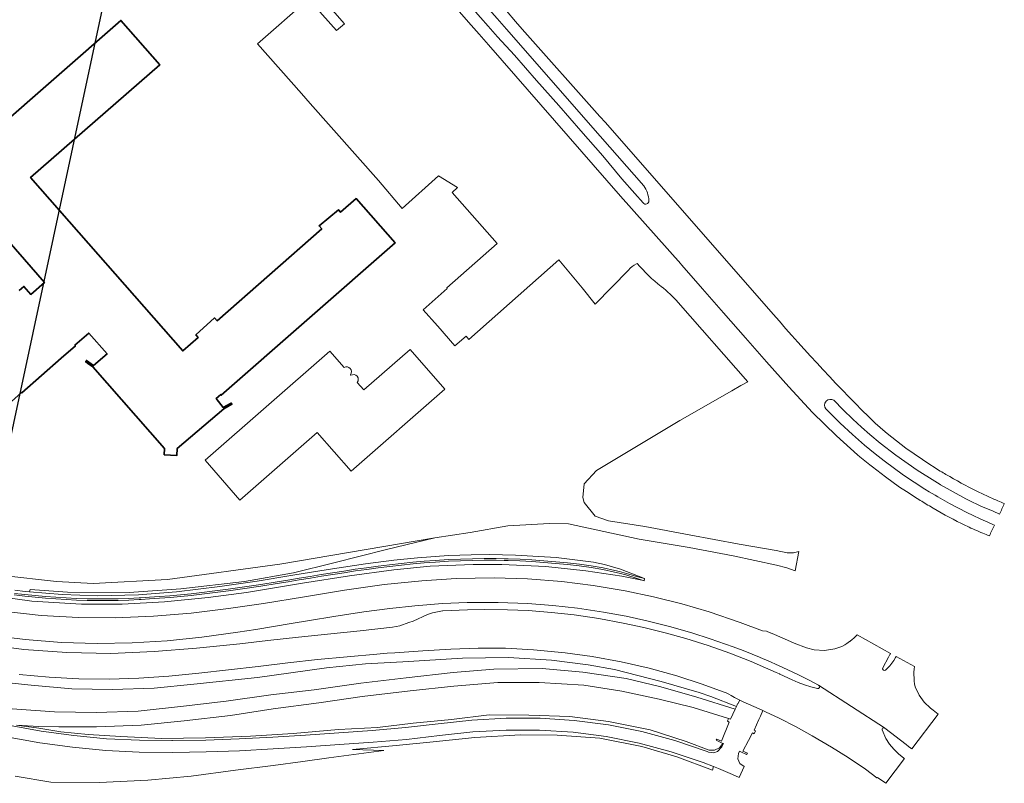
# Model space of a CAD drawing. Header units: metres. Extents: x 147053 to 148259, y 410382 to 411354.
# Tile 30 of 37: x 147965 to 148259, y 410382 to 410610. Entities that reach past the tile are written whole.
import ezdxf

# ---------------------------------------------------------------- set-up
doc = ezdxf.new("R2010")
doc.units = ezdxf.units.M
for name, color, linetype, lineweight in [('B-WE-IE-TERREINAFSCHEIDING_KUNSTMATIG_MUUR-GV', 90, 'Continuous', 18), ('B-WE-OG-BEBOUWING-GV', 7, 'Continuous', 35), ('B-WE-OG-TERREIN_CULTUURSCHEIDING-GV', 7, 'Continuous', 18), ('B-WE-OG-TERREIN_ERF-GV', 7, 'Continuous', 18), ('B-WE-OG-WEG-GV', 7, 'Continuous', 18), ('B-WE-VH-KANTVERHARDING-G', 60, 'Continuous', 18), ('B-WE-VH-VERHARDING_ASFALT-GV', 252, 'Continuous', 18), ('B-WE-VH-VERHARDING_TEGEL-GV', 252, 'Continuous', 18)]:
    doc.layers.add(name, color=color, linetype=linetype, lineweight=lineweight)

msp = doc.modelspace()

# ---------------------------------------------------------------- linework, layer by layer
at = {"layer": 'B-WE-IE-TERREINAFSCHEIDING_KUNSTMATIG_MUUR-GV'}
msp.add_lwpolyline([(147963.1, 410438.01), (147966.2, 410437.64), (147969.29, 410437.32), (147972.4, 410437.04), (147975.5, 410436.82), (147978.61, 410436.63), (147981.73, 410436.5), (147984.84, 410436.41), (147987.95, 410436.36), (147991.07, 410436.37), (147994.18, 410436.41), (147997.3, 410436.51), (148000.41, 410436.65), (148000.99, 410436.68), (148003.52, 410436.84), (148006.49, 410437.06), (148009.67, 410437.29), (148012.87, 410437.57), (148016.02, 410437.89), (148019.18, 410438.24), (148022.36, 410438.62), (148027.15, 410439.25), (148031.98, 410439.94), (148036.84, 410440.67), (148041.73, 410441.43), (148044.99, 410441.94), (148048.3, 410442.5), (148051.63, 410443.06), (148054.96, 410443.61), (148058.31, 410444.15), (148061.68, 410444.68), (148065.07, 410445.19), (148068.48, 410445.67), (148071.92, 410446.13), (148075.37, 410446.56), (148078.85, 410446.95), (148082.34, 410447.3), (148085.66, 410447.59), (148088.99, 410447.83), (148092.95, 410448.07), (148096.5, 410448.23), (148100.06, 410448.33), (148103.61, 410448.38), (148107.17, 410448.37), (148109.57, 410448.33), (148110.73, 410448.3), (148114.28, 410448.17), (148117.83, 410447.99), (148121.38, 410447.76), (148124.93, 410447.46), (148128.47, 410447.11), (148132, 410446.71), (148135.53, 410446.25), (148139.02, 410445.59), (148142.51, 410444.88), (148143.9, 410444.57), (148145.96, 410443.99), (148149.37, 410442.98), (148151.46, 410442.27), (148151.54, 410442.94), (148149.52, 410443.46), (148146.1, 410444.47), (148144.02, 410445.06), (148142.61, 410445.36), (148139.12, 410446.08), (148135.61, 410446.74), (148132.06, 410447.2), (148128.52, 410447.61), (148124.97, 410447.96), (148121.42, 410448.26), (148117.86, 410448.49), (148114.3, 410448.67), (148110.74, 410448.8), (148109.58, 410448.83), (148107.18, 410448.87), (148103.61, 410448.88), (148100.05, 410448.83), (148096.49, 410448.73), (148092.93, 410448.57), (148088.96, 410448.33), (148085.62, 410448.09), (148082.3, 410447.8), (148078.79, 410447.45), (148075.31, 410447.06), (148071.85, 410446.63), (148068.42, 410446.17), (148065, 410445.68), (148061.61, 410445.17), (148058.23, 410444.64), (148054.88, 410444.1), (148051.55, 410443.55), (148048.22, 410442.99), (148044.91, 410442.43), (148041.66, 410441.92), (148036.76, 410441.17), (148031.9, 410440.44), (148027.08, 410439.75), (148022.3, 410439.12), (148019.12, 410438.73), (148015.97, 410438.38), (148012.83, 410438.07), (148009.64, 410437.79), (148006.46, 410437.56), (148003.48, 410437.33), (148000.96, 410437.18), (148000.38, 410437.15), (147997.28, 410437.01), (147994.17, 410436.91), (147991.06, 410436.87), (147987.96, 410436.86), (147984.85, 410436.91), (147981.74, 410437), (147978.64, 410437.13), (147975.54, 410437.32), (147972.44, 410437.54), (147969.34, 410437.82), (147966.25, 410438.14), (147963.16, 410438.5)], dxfattribs=at)
at = {"layer": 'B-WE-OG-BEBOUWING-GV'}
for points in [[(147961.27, 410494.94), (147965.25, 410498.52), (147965.38, 410498.37), (147977.15, 410508.73), (147981.37, 410512.46), (147981.24, 410512.61), (147985.36, 410516.26), (147990.82, 410510.05), (147986.75, 410506.54), (147984.65, 410508.08), (147984.39, 410507.73), (147985.13, 410507.19), (147986.57, 410506.14), (148008.03, 410481.73), (148007.93, 410479.9), (148011.69, 410479.66), (148011.83, 410481.81), (148025.75, 410493.64), (148028.16, 410494.99), (148027.95, 410495.36), (148025.55, 410494.02), (148023.46, 410496.7), (148024.82, 410497.89), (148024.99, 410497.68), (148076.95, 410543.25), (148065.34, 410556.46), (148060.67, 410552.36), (148059.99, 410553.13), (148054.23, 410548.28), (148055.01, 410547.39), (148023.72, 410519.94), (148022.96, 410520.81), (148017.39, 410515.74), (148018.06, 410514.97), (148013.44, 410510.92), (147967.96, 410562.74), (148006.56, 410596.45), (147994.96, 410609.69), (147956.38, 410575.98)], [(147957.36, 410548.19), (147972.12, 410531.36), (147968.08, 410527.81), (147965.98, 410530.21), (147964.58, 410528.99)]]:
    msp.add_lwpolyline(points, dxfattribs=at)
at = {"layer": 'B-WE-OG-TERREIN_CULTUURSCHEIDING-GV'}
for points in [[(147963.28, 410439.44), (147966.35, 410439.08), (147967.61, 410438.95), (147967.81, 410439.68), (147979.04, 410438.86), (147997.44, 410438.78), (148012.89, 410439.9), (148031.92, 410442.06), (148046.58, 410444.61), (148058.66, 410447.64), (148074.39, 410451.65), (148088.85, 410455.12), (148042.44, 410447.21), (148008.87, 410442.66), (147986.65, 410441.41), (147975.73, 410442.07), (147959.7, 410443.81)], [(147962.48, 410404.03), (147975.08, 410403.1), (147987.72, 410402.9), (148000.09, 410403.31), (148013.71, 410404.79), (148026.42, 410406.31), (148039.84, 410408.14), (148052.77, 410409.72), (148066.7, 410411.64), (148080.24, 410413.3), (148094.27, 410414.85), (148106.43, 410415.85), (148120.95, 410416.09), (148133.12, 410414.96), (148146.02, 410413.03), (148156.45, 410410.56), (148167.2, 410407.48), (148178.59, 410403.87), (148178.99, 410404.71), (148171.37, 410407.66), (148167.89, 410408.9), (148156.51, 410412.17), (148142.53, 410415.76), (148134.66, 410417.17), (148123.67, 410418.52), (148110.83, 410419.38), (148097.14, 410419.09), (148079.3, 410418.07), (148068.14, 410417.45), (148056.43, 410416.23), (148035.85, 410413.34), (148016.74, 410411.39), (148004.89, 410410.14), (147992.42, 410409.77), (147980.26, 410409.99), (147968.16, 410411.06), (147957.53, 410412.13)], [(147963.39, 410383.87), (147974, 410382.08), (147988.54, 410381.95), (148003.03, 410382.71), (148015.93, 410383.86), (148029.21, 410385.69), (148040.46, 410387.05), (148049.36, 410388.23), (148057.17, 410389.39), (148073.57, 410391.5), (148064.24, 410391.89), (148077.24, 410393.04), (148088.35, 410394.16), (148100.8, 410395.46), (148114.43, 410396.24), (148125.43, 410396.17), (148138.15, 410395.24), (148150.7, 410392.71), (148161.22, 410389.7), (148171.84, 410385.63), (148172.18, 410386.73), (148169.02, 410387.96), (148159.54, 410391.17), (148149.9, 410393.74), (148140.08, 410395.71), (148130.17, 410396.98), (148120.17, 410397.65), (148110.17, 410397.65), (148100.21, 410397.08), (148090.27, 410396), (148080.32, 410394.88), (148070.37, 410394.06), (148060.37, 410393.3), (148050.43, 410392.66), (148040.46, 410392.03), (148030.45, 410391.48), (148020.46, 410391.11), (148010.48, 410391), (148000.47, 410391.07), (147990.48, 410391.53), (147980.53, 410392.57), (147970.68, 410393.88), (147960.81, 410395.62)]]:
    msp.add_lwpolyline(points, dxfattribs=at)
at = {"layer": 'B-WE-OG-TERREIN_ERF-GV'}
for points in [[(148146.73, 410535.11), (148136.79, 410524.94), (148132.91, 410529.82), (148125.88, 410538.14), (148098.97, 410514.39), (148098.17, 410515.36), (148094.86, 410512.45), (148089.73, 410518.31), (148089.65, 410518.39), (148085.39, 410523.25), (148092.52, 410529.62), (148092.39, 410529.77), (148107.46, 410543.04), (148094.06, 410558.3), (148095.66, 410559.71), (148089.93, 410563.23), (148079.03, 410553.44), (148071.95, 410561.81), (148051.57, 410584.87), (148048.93, 410587.85), (148035.81, 410602.69), (148051.1, 410616.11), (148059.48, 410606.63), (148061.8, 410608.68), (148056.82, 410614.32)], [(147956.38, 410575.98), (147994.96, 410609.69), (148006.56, 410596.45), (147967.96, 410562.74), (148013.44, 410510.92), (148018.06, 410514.97), (148017.39, 410515.74), (148022.96, 410520.81), (148023.72, 410519.94), (148055.01, 410547.39), (148054.23, 410548.28), (148059.99, 410553.13), (148060.67, 410552.36), (148065.34, 410556.46), (148076.95, 410543.25), (148024.99, 410497.68), (148024.82, 410497.89), (148023.46, 410496.7), (148025.55, 410494.02), (148027.95, 410495.36), (148028.16, 410494.99), (148025.75, 410493.64), (148011.83, 410481.81), (148011.69, 410479.66), (148007.93, 410479.9), (148008.03, 410481.73), (147986.57, 410506.14), (147985.13, 410507.19), (147984.39, 410507.73), (147984.65, 410508.08), (147986.75, 410506.54), (147990.82, 410510.05), (147985.36, 410516.26), (147981.24, 410512.61), (147981.37, 410512.46), (147977.15, 410508.73), (147965.38, 410498.37), (147965.25, 410498.52), (147961.27, 410494.94)], [(147964.58, 410528.99), (147965.98, 410530.21), (147968.08, 410527.81), (147972.12, 410531.36), (147957.36, 410548.19)], [(148149.31, 410537.06), (148149.1, 410536.95)], [(147959.7, 410443.81), (147975.73, 410442.07), (147986.65, 410441.41), (148008.87, 410442.66), (148042.44, 410447.21), (148088.85, 410455.12), (148099.38, 410456.72), (148110.65, 410458.64), (148123.12, 410459.37), (148128.79, 410459.31), (148149.94, 410454.65), (148164.83, 410452.21), (148178.05, 410449.73), (148191.01, 410446.92), (148194.06, 410446.09), (148196.6, 410445.22), (148197.67, 410450.98), (148196.09, 410450.56), (148194.19, 410450.6), (148190.87, 410451.35), (148179.79, 410453.18), (148164.88, 410456.01), (148151.65, 410458.43), (148140.8, 410460.15), (148136.78, 410461.54), (148133.44, 410465.63), (148133.13, 410467.15), (148133.45, 410471.22), (148137.18, 410475.23), (148150.11, 410482.93), (148162.11, 410490.1), (148177.68, 410499.01), (148180.29, 410500.63), (148182.41, 410501.67), (148161.56, 410525.42)], [(148065.63, 410501.52), (148067.6, 410499.26), (148081.48, 410511.38), (148091.82, 410499.53), (148063.77, 410475.03), (148053.67, 410486.59), (148030.56, 410466.39), (148020.19, 410478.26), (148057.48, 410510.82), (148061.72, 410505.96)], [(148063.59, 410503.83), (148063.76, 410503.65)]]:
    msp.add_lwpolyline(points, dxfattribs=at)
for points in [[(148149.1, 410536.95, 0.086343), (148146.73, 410535.11)], [(148156.53, 410530.23, -0.052972), (148149.31, 410537.06)], [(148161.56, 410525.42, 0.045141), (148156.53, 410530.23)], [(148061.72, 410505.96, -0.847368), (148063.59, 410503.83)], [(148063.76, 410503.65, -0.847432), (148065.63, 410501.52)]]:
    msp.add_lwpolyline(points, format="xyb", dxfattribs=at)
at = {"layer": 'B-WE-OG-WEG-GV'}
for points in [[(147963.71, 410399.11), (147970.43, 410398.73), (147976.4, 410398.6), (147987.72, 410398.59), (148001.03, 410399.14), (148013.88, 410400.44), (148027.7, 410402.02), (148040.54, 410403.99), (148054.11, 410405.83), (148067.14, 410407.68), (148081.46, 410409.37), (148094.51, 410410.76), (148107.67, 410411.9), (148119.98, 410411.88), (148133.41, 410411.09), (148144.7, 410409.32), (148155.89, 410406.9), (148166.08, 410404.35), (148176.67, 410401.08), (148177.23, 410400.87), (148178.59, 410403.87), (148167.2, 410407.48), (148156.45, 410410.56), (148146.02, 410413.03), (148133.12, 410414.96), (148120.95, 410416.09), (148106.43, 410415.85), (148094.27, 410414.85), (148080.24, 410413.3), (148066.7, 410411.64), (148052.77, 410409.72), (148039.84, 410408.14), (148026.42, 410406.31), (148013.71, 410404.79), (148000.09, 410403.31), (147987.72, 410402.9), (147975.08, 410403.1), (147962.48, 410404.03)], [(147961.38, 410399.1), (147971.17, 410397.36), (147980.91, 410396.05), (147990.71, 410395.07), (148000.55, 410394.64), (148010.23, 410394.51), (148010.41, 410394.52), (148020.38, 410394.67), (148030.32, 410395.03), (148040.36, 410395.56), (148050.14, 410396.15), (148060.14, 410396.82), (148070.12, 410397.57), (148080.1, 410398.44), (148089.88, 410399.51), (148099.93, 410400.58), (148110.13, 410401.2), (148120.33, 410401.17), (148130.53, 410400.49), (148140.73, 410399.17), (148150.7, 410397.2), (148160.58, 410394.54), (148170.31, 410391.22), (148170.67, 410391.08), (148172.24, 410390.88), (148173.32, 410391.22), (148174.67, 410392.63), (148175.17, 410393.62), (148174.95, 410393.69), (148173.92, 410392.34), (148172.46, 410391.68), (148170.88, 410391.67), (148163.99, 410394.2), (148153.25, 410397.7), (148140.76, 410400.23), (148129.21, 410401.67), (148116.98, 410402.09), (148105.08, 410402.22), (148093.77, 410400.86), (148082.34, 410399.72), (148071.7, 410398.45), (148060.02, 410397.78), (148046.47, 410396.65), (148033.73, 410395.87), (148020.22, 410395.29), (148007.1, 410395.18), (147994.96, 410395.72), (147985.18, 410396.37), (147977.05, 410397.14), (147970.39, 410398.2), (147963.71, 410399.09)]]:
    msp.add_lwpolyline(points, dxfattribs=at)
at = {"layer": 'B-WE-VH-KANTVERHARDING-G'}
msp.add_lwpolyline([(148181.29, 410386.76), (148180.05, 410387.68), (148179.4, 410389.09), (148179.59, 410390.65), (148179.96, 410391.39), (148180.32, 410391.17), (148182.04, 410390.33), (148182.28, 410390.75), (148180.93, 410391.4), (148182.63, 410394.56), (148183.85, 410396.78), (148184.3, 410396.54), (148184.7, 410397.42), (148184.3, 410397.61), (148185.72, 410400.78), (148186.18, 410401.77), (148186.89, 410403.49), (148185.81, 410403.99), (148180.99, 410406.1), (148179.98, 410406.55), (148179.45, 410405.48), (148179.37, 410405.52), (148178.99, 410404.71), (148178.59, 410403.87), (148177.23, 410400.87), (148176.67, 410401.08), (148176.34, 410400.34), (148176.87, 410400.05), (148174.56, 410394.31), (148173.17, 410394.94), (148172.98, 410394.6), (148174.95, 410393.69), (148175.17, 410393.62), (148174.67, 410392.63), (148173.32, 410391.22), (148172.24, 410390.88), (148170.67, 410391.08), (148170.31, 410391.22), (148160.58, 410394.54), (148150.7, 410397.2), (148140.73, 410399.17), (148130.53, 410400.49), (148120.33, 410401.17), (148110.13, 410401.2), (148099.93, 410400.58), (148089.88, 410399.51), (148080.1, 410398.44), (148070.12, 410397.57), (148060.14, 410396.82), (148050.14, 410396.15), (148040.36, 410395.56), (148030.32, 410395.03), (148020.38, 410394.67), (148010.41, 410394.52), (148010.23, 410394.51), (148000.55, 410394.64), (147990.71, 410395.07), (147980.91, 410396.05), (147971.17, 410397.36), (147961.38, 410399.1)], dxfattribs=at)
at = {"layer": 'B-WE-VH-VERHARDING_ASFALT-GV'}
for points in [[(148030.49, 410686.83), (148032.16, 410685.27), (148035.59, 410681.78), (148038.46, 410678.69), (148041.81, 410674.91), (148049.45, 410666.17), (148062.09, 410651.8), (148064.24, 410649.21), (148067.53, 410645.08), (148068.43, 410644.03), (148081.51, 410629.08), (148085.56, 410624.46), (148099.73, 410608.29), (148102.12, 410605.58), (148104.92, 410602.39), (148144.35, 410557.21), (148162.36, 410536.95)], [(148090.53, 410629.51), (148093.24, 410626.48), (148105.1, 410612.91), (148107.52, 410610.22), (148110.29, 410607.06), (148138.23, 410575.14), (148151.29, 410560.23)], [(148104.83, 410607.94), (148102.46, 410610.59), (148090.6, 410624.13)], [(148190.03, 410521.89), (148139.82, 410579.14), (148138.19, 410581), (148114.96, 410607.11), (148112.99, 410609.38), (148110.23, 410612.55), (148107.88, 410615.32), (148106.3, 410617.91)], [(148151.11, 410555.13), (148148.67, 410557.95), (148144.77, 410562.39), (148139.07, 410569.18), (148132.48, 410576.69), (148125.88, 410584.21), (148119.28, 410591.73), (148112.69, 410599.25), (148107.61, 410604.76), (148104.83, 410607.94)], [(148162.67, 410536.6), (148168.91, 410529.45), (148175.16, 410522.35), (148181.77, 410514.83), (148188, 410507.7), (148194.65, 410500.25), (148201.74, 410492.58), (148208.89, 410485.54), (148215.21, 410479.9), (148215.92, 410479.29), (148218.88, 410476.91), (148219.66, 410476.31), (148223.54, 410473.36), (148227.81, 410470.27), (148229.84, 410468.92), (148233.1, 410466.86)], [(148208.09, 410496.18), (148210.94, 410493.34), (148213.82, 410490.56), (148216.44, 410488.14), (148218.87, 410486.01), (148222, 410483.42), (148226.68, 410479.75), (148233.06, 410475.31), (148238.3, 410472), (148239.88, 410471), (148240.04, 410470.91)], [(148256.2, 410458.89), (148255.72, 410459.09), (148254.22, 410459.75), (148252.11, 410460.67), (148249.59, 410461.85), (148248.14, 410462.53), (148247.87, 410462.66), (148242.69, 410465.36), (148239.22, 410467.3), (148238.4, 410467.79), (148236.59, 410468.88), (148235.32, 410469.65), (148228.95, 410473.78), (148223.18, 410478.06), (148220.47, 410480.17), (148217.29, 410482.81), (148213.68, 410485.98), (148210.04, 410489.39), (148207.15, 410492.2), (148205.73, 410493.59)], [(148239.96, 410475.05), (148235, 410478.24), (148234.62, 410478.49), (148229.68, 410481.92), (148224.08, 410486.29), (148223.48, 410486.8), (148220.5, 410489.34)], [(148240.04, 410470.91), (148247.61, 410466.74), (148249.4, 410465.88), (148251.13, 410465.05), (148252.11, 410464.58), (148255.73, 410463.01), (148257.71, 410462.15)], [(148213.04, 410424.26), (148212.91, 410424.13), (148212.84, 410424.1), (148212.07, 410423.51), (148211.38, 410423.08), (148210.53, 410422.67), (148208.46, 410421.95), (148205.36, 410421.42), (148202.23, 410421.62), (148199.95, 410422.21), (148196.25, 410423.6), (148195.14, 410424.09), (148190.38, 410426.19), (148189.21, 410426.71), (148189.13, 410426.74), (148187.96, 410427.18), (148186.78, 410427.26), (148180.17, 410429.78), (148170.9, 410432.95), (148162.64, 410435.37), (148154.23, 410437.49), (148145.74, 410439.26), (148136.21, 410440.87), (148126.79, 410442.02), (148116.56, 410442.84), (148106.59, 410443.14), (148095.26, 410442.96), (148084.93, 410442.29), (148073.66, 410441.1), (148061.79, 410439.42), (148049.91, 410437.45), (148037.57, 410435.46), (148027.16, 410433.94), (148015.99, 410432.62), (148004.7, 410431.66), (147993.21, 410431.16), (147982.26, 410431.26), (147971.16, 410431.91), (147959.7, 410433.19)], [(148203.59, 410411.08), (148203.9, 410410.7), (148203.83, 410410.34), (148203.59, 410410.1), (148203.23, 410410.06), (148201.28, 410410.56), (148199.39, 410411.13), (148197.49, 410411.84), (148195.64, 410412.66), (148191.96, 410414.38), (148191.89, 410414.42), (148190.86, 410414.87), (148186.07, 410416.97), (148184.99, 410417.44), (148184.97, 410417.45), (148183.43, 410418.1), (148177, 410420.62), (148170.55, 410422.89), (148163.9, 410425.02), (148157.7, 410426.73), (148151.28, 410428.29), (148145.15, 410429.59), (148137.91, 410430.98), (148130.49, 410432.07), (148123.71, 410432.79), (148116.77, 410433.37), (148110.58, 410433.61), (148103.64, 410433.71), (148098.6, 410433.62), (148091.2, 410433.24), (148091.12, 410433.24), (148090.1, 410433.1), (148088.09, 410432.65), (148086.66, 410432.14), (148082.31, 410430.23), (148081.07, 410429.76), (148078.39, 410428.81), (148076.14, 410428.41), (148066.5, 410427.34), (148056.79, 410426.3), (148048.1, 410425.38), (148038.94, 410424.41), (148030.48, 410423.46), (148017.58, 410422.14), (148004.94, 410421.1), (147991.95, 410420.55), (147978.77, 410420.8), (147965.9, 410421.75), (147953.2, 410423.44)], [(147955.71, 410426.05), (147966.33, 410424.72), (147977.19, 410423.84), (147987.87, 410423.53), (147998.3, 410423.67), (148008.8, 410424.36), (148019.13, 410425.37), (148029.91, 410426.92), (148035.28, 410427.72), (148045.88, 410429.46), (148051.4, 410430.41), (148058.63, 410431.58), (148067.61, 410432.93), (148075.42, 410433.96), (148082.89, 410434.76), (148091.08, 410435.42), (148091.14, 410435.42), (148098.53, 410435.77), (148107.76, 410435.81), (148116.55, 410435.47), (148124.15, 410434.91), (148131.51, 410434.07), (148139.31, 410432.91), (148146.08, 410431.67), (148152.2, 410430.34), (148159, 410428.62), (148165.65, 410426.74), (148171.18, 410424.96), (148178.08, 410422.54), (148181.06, 410421.4), (148183.68, 410420.38), (148185.88, 410419.45), (148187, 410418.97), (148188.3, 410418.42), (148191.79, 410416.87), (148192.88, 410416.39), (148192.89, 410416.38), (148197.39, 410414.26), (148200.98, 410412.49), (148203.59, 410411.08)], [(148222.77, 410416.29), (148224.46, 410419.39), (148224.92, 410420.24), (148224.94, 410420.27), (148225.12, 410420.58), (148215.08, 410426.09)], [(147964.53, 410414.21), (147973.48, 410413.42), (147982.43, 410412.99), (147991.42, 410412.89), (148000.35, 410413.18), (148009.32, 410413.8), (148018.24, 410414.7), (148027.13, 410415.66), (148036.02, 410416.69), (148044.89, 410417.73), (148053.77, 410418.7), (148062.63, 410419.54), (148071.52, 410420.36), (148074.58, 410420.63), (148076.92, 410420.72), (148085.27, 410421.32), (148093.66, 410421.79), (148101.8, 410422.11), (148109.98, 410422.08), (148118.38, 410421.66), (148127.76, 410420.77), (148135.9, 410419.64), (148144.58, 410418.08), (148152.92, 410416.14), (148161.17, 410413.86), (148168.75, 410411.41), (148173.93, 410409.51), (148175.97, 410408.75), (148176.74, 410408.4), (148177.4, 410408.03), (148178.48, 410407.37), (148179.98, 410406.55)], [(148232.21, 410416.69), (148226.82, 410419.65), (148226.61, 410419.34), (148226.6, 410419.33), (148226.07, 410418.46), (148224.85, 410416.81), (148223.58, 410415.58)], [(148223.4, 410398.2), (148229.72, 410393.34), (148230.46, 410392.77), (148231.15, 410392.22), (148231.21, 410392.18), (148231.46, 410392.01), (148239.37, 410402.38), (148237.8, 410403.58), (148237.04, 410404.21), (148235.18, 410405.96), (148233.61, 410408.07), (148232.5, 410410.56), (148232.27, 410411.47), (148232.16, 410412.25), (148232.12, 410413.27)], [(148203.59, 410411.08), (148223.28, 410398.28)], [(148186.89, 410403.49), (148187.74, 410403.09), (148191.81, 410401.18), (148196.9, 410398.58), (148201.65, 410395.95), (148207.47, 410392.58), (148212.45, 410389.46), (148217.64, 410385.96), (148220.96, 410383.34), (148221.16, 410383.53), (148223.64, 410381.75), (148229.28, 410389.15), (148229.09, 410389.29), (148227.5, 410390.54), (148226.05, 410391.93), (148224.75, 410393.48), (148223.65, 410395.17), (148222.54, 410397.7)], [(147960.81, 410395.62), (147970.68, 410393.88), (147980.53, 410392.57), (147990.48, 410391.53), (148000.47, 410391.07), (148010.48, 410391), (148020.46, 410391.11), (148030.45, 410391.48), (148040.46, 410392.03), (148050.43, 410392.66), (148060.37, 410393.3), (148070.37, 410394.06), (148080.32, 410394.88), (148090.27, 410396), (148100.21, 410397.08), (148110.17, 410397.65), (148120.17, 410397.65), (148130.17, 410396.98), (148140.08, 410395.71), (148149.9, 410393.74), (148159.54, 410391.17), (148169.02, 410387.96), (148172.18, 410386.73), (148173.69, 410386.15), (148177.87, 410384.42), (148179.81, 410383.53), (148181.29, 410386.76)]]:
    msp.add_lwpolyline(points, dxfattribs=at)
for points in [[(148151.29, 410560.23, -0.149968), (148152.83, 410555.78)], [(148152.83, 410555.78, -0.714967), (148151.11, 410555.13)], [(148162.36, 410536.95, -0.016366), (148162.67, 410536.6)], [(148220.5, 410489.34, -0.021468), (148190.03, 410521.89)], [(148205.73, 410493.59, -0.849227), (148208.09, 410496.18)], [(148241.66, 410474.03, -0.003536), (148239.96, 410475.05)], [(148250.86, 410469.07, -0.018403), (148241.66, 410474.03)], [(148252.58, 410468.23, -0.003054), (148250.86, 410469.07)], [(148233.1, 410466.86, 0.004227), (148234.88, 410465.72)], [(148234.88, 410465.72, 0.004373), (148236.69, 410464.61)], [(148257.13, 410466.16, -0.008847), (148252.58, 410468.23)], [(148259.11, 410465.32, -0.004093), (148257.13, 410466.16)], [(148236.69, 410464.61, 0.021716), (148246.26, 410459.39)], [(148257.71, 410462.15, 0.00428), (148259.11, 410465.32)], [(148246.26, 410459.39, 0.003745), (148247.98, 410458.56)], [(148247.98, 410458.56, 0.010178), (148252.64, 410456.48)], [(148254.63, 410455.65, 0.004349), (148256.2, 410458.89)], [(148252.64, 410456.48, 0.004664), (148254.63, 410455.65)], [(148215.08, 410426.09, -0.044791), (148213.04, 410424.26)], [(148223.58, 410415.58, -0.814293), (148222.77, 410416.29)], [(148232.12, 410413.27, -0.054358), (148232.21, 410416.69)], [(148222.54, 410397.7, -0.613675), (148223.28, 410398.28)], [(148223.28, 410398.28, -0.066244), (148223.4, 410398.2)]]:
    msp.add_lwpolyline(points, format="xyb", dxfattribs=at)
at = {"layer": 'B-WE-VH-VERHARDING_TEGEL-GV'}
for points in [[(147954.71, 410438.03), (147968.33, 410436.16), (147983.22, 410435.28), (147995.39, 410435.24), (148007.98, 410435.93), (148021.07, 410437.24), (148032.55, 410438.71), (148049.31, 410441.5), (148063.32, 410443.74), (148076.58, 410445.48), (148087.43, 410446.61), (148100.25, 410447.12), (148108.82, 410447.16), (148121.98, 410446.53), (148134.02, 410445.21), (148144.77, 410443.66), (148150.72, 410442.44), (148151.46, 410442.27), (148149.37, 410442.98), (148145.96, 410443.99), (148143.9, 410444.57), (148142.51, 410444.88), (148139.02, 410445.59), (148135.53, 410446.25), (148132, 410446.71), (148128.47, 410447.11), (148124.93, 410447.46), (148121.38, 410447.76), (148117.83, 410447.99), (148114.28, 410448.17), (148110.73, 410448.3), (148109.57, 410448.33), (148107.17, 410448.37), (148103.61, 410448.38), (148100.06, 410448.33), (148096.5, 410448.23), (148092.95, 410448.07), (148088.99, 410447.83), (148085.66, 410447.59), (148082.34, 410447.3), (148078.85, 410446.95), (148075.37, 410446.56), (148071.92, 410446.13), (148068.48, 410445.67), (148065.07, 410445.19), (148061.68, 410444.68), (148058.31, 410444.15), (148054.96, 410443.61), (148051.63, 410443.06), (148048.3, 410442.5), (148044.99, 410441.94), (148041.73, 410441.43), (148036.84, 410440.67), (148031.98, 410439.94), (148027.15, 410439.25), (148022.36, 410438.62), (148019.18, 410438.24), (148016.02, 410437.89), (148012.87, 410437.57), (148009.67, 410437.29), (148006.49, 410437.06), (148003.52, 410436.84), (148000.99, 410436.68), (148000.41, 410436.65), (147997.3, 410436.51), (147994.18, 410436.41), (147991.07, 410436.37), (147987.95, 410436.36), (147984.84, 410436.41), (147981.73, 410436.5), (147978.61, 410436.63), (147975.5, 410436.82), (147972.4, 410437.04), (147969.29, 410437.32), (147966.2, 410437.64), (147963.1, 410438.01)], [(147963.16, 410438.5), (147966.25, 410438.14), (147969.34, 410437.82), (147972.44, 410437.54), (147975.54, 410437.32), (147978.64, 410437.13), (147981.74, 410437), (147984.85, 410436.91), (147987.96, 410436.86), (147991.06, 410436.87), (147994.17, 410436.91), (147997.28, 410437.01), (148000.38, 410437.15), (148000.96, 410437.18), (148003.48, 410437.33), (148006.46, 410437.56), (148009.64, 410437.79), (148012.83, 410438.07), (148015.97, 410438.38), (148019.12, 410438.73), (148022.3, 410439.12), (148027.08, 410439.75), (148031.9, 410440.44), (148036.76, 410441.17), (148041.66, 410441.92), (148044.91, 410442.43), (148048.22, 410442.99), (148051.55, 410443.55), (148054.88, 410444.1), (148058.23, 410444.64), (148061.61, 410445.17), (148065, 410445.68), (148068.42, 410446.17), (148071.85, 410446.63), (148075.31, 410447.06), (148078.79, 410447.45), (148082.3, 410447.8), (148085.62, 410448.09), (148088.96, 410448.33), (148092.93, 410448.57), (148096.49, 410448.73), (148100.05, 410448.83), (148103.61, 410448.88), (148107.18, 410448.87), (148109.58, 410448.83), (148110.74, 410448.8), (148114.3, 410448.67), (148117.86, 410448.49), (148121.42, 410448.26), (148124.97, 410447.96), (148128.52, 410447.61), (148132.06, 410447.2), (148135.61, 410446.74), (148139.12, 410446.08), (148142.61, 410445.36), (148144.02, 410445.06), (148146.1, 410444.47), (148149.52, 410443.46), (148151.54, 410442.94), (148144.33, 410445.7), (148139.57, 410447.17), (148136.31, 410447.83), (148125.11, 410449.21), (148113, 410449.94), (148105.16, 410450.11), (148099.7, 410450.03), (148092.92, 410449.8), (148083.64, 410449.13), (148076.57, 410448.4), (148068.14, 410447.34), (148056.93, 410445.65), (148046.4, 410443.91), (148035.74, 410442.17), (148024.59, 410440.5), (148011.56, 410438.92), (148000.18, 410438.08), (147987.96, 410437.8), (147977.39, 410438.15), (147967.61, 410438.95), (147966.35, 410439.08), (147963.28, 410439.44)]]:
    msp.add_lwpolyline(points, dxfattribs=at)
at = {"layer": 'Defpoints'}
msp.add_lwpolyline([(147396.55, 410897.53), (148021.59, 410763.53), (147945.15, 410406.97), (147320.11, 410540.97)], close=True, dxfattribs=at)

doc.saveas('drawing.dxf')
